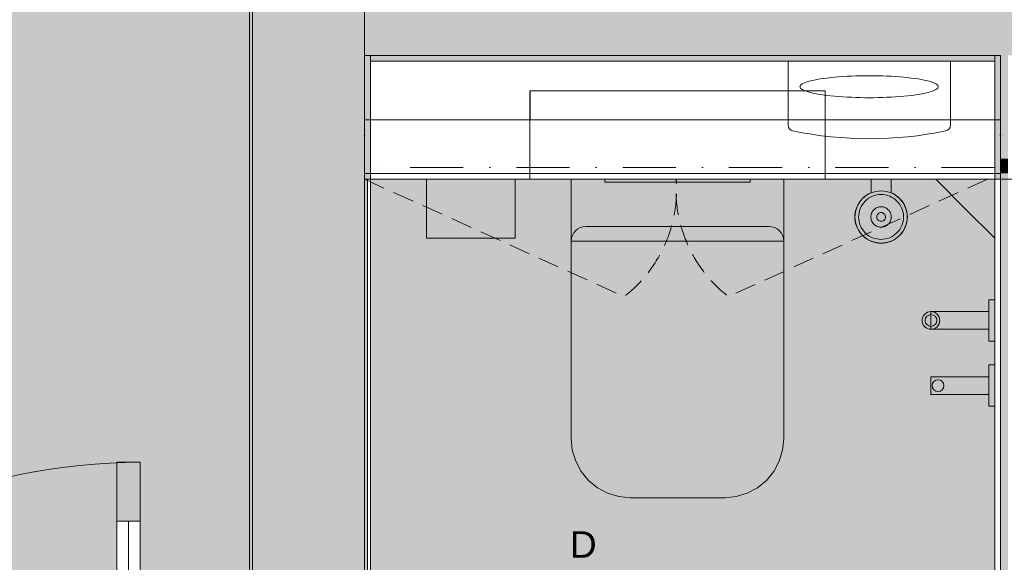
# Model space of a CAD drawing. Header units: millimetres. Extents: x -30 to 102382, y -31808 to 51594.
# Tile 152 of 172: x 76946 to 78614, y 31330 to 32250. Entities that reach past the tile are written whole.
import ezdxf

# ---------------------------------------------------------------- set-up
doc = ezdxf.new("R2010")
doc.units = ezdxf.units.MM
doc.header["$MEASUREMENT"] = 0
for name, pattern in [('Avanemissuund', [54, 36, -18]), ('Dashed', [127, 63.5, -63.5]), ('Ripplae kontuur', [180, 90, -45, 0, -45]), ('tl_xref_DASH_2.5-1.25', [3750, 2500, -1250]), ('Wipeout_Contour', [1000, 0, -1000])]:
    doc.linetypes.add(name, pattern=pattern)
for name, color, linetype in [('05 Sisesein proj.AR', 7, 'Continuous'), ('06 Põrand proj.AR', 7, 'Continuous'), ('40 SAN SA lõiked ja vaated', 7, 'Continuous'), ('43 Sanitaartehnika.SA', 7, 'Continuous'), ('43 Sanitaartehnika_ aksessuaarid.SA', 7, 'Continuous'), ('43 Sanitaartehnika_ peeglid.SA', 7, 'Continuous'), ('44 Sisustus_ aksessuaarid.SA', 7, 'Continuous'), ('44 Sisustus_ erimööbel karkass.SA', 7, 'Continuous'), ('47 Siseviimistlus_ põrand.SA', 7, 'Continuous'), ('47 Siseviimistlus_ sein.SA', 7, 'Continuous'), ('65 SA-VK põrandatrapid.SA', 7, 'Continuous')]:
    doc.layers.add(name, color=color, linetype=linetype)
doc.styles.add('GENERATED_STYLE_3', font='arial.ttf')

# ---------------------------------------------------------------- blocks, each defined once
blk = doc.blocks.new('Bideedušš[580]_2', base_point=(78474.5, 31775.5))
at = {"layer": '43 Sanitaartehnika.SA', "color": 7, "linetype": 'Continuous', "lineweight": 20}
for p, q in [((78587.5, 31775), (78587.5, 31775.5)), ((78587.5, 31775.5), (78597.5, 31775.5)), ((78587.5, 31773.4), (78587.5, 31775)), ((78587.5, 31770.9), (78587.5, 31773.4)), ((78587.5, 31767.4), (78587.5, 31770.9)), ((78587.5, 31763), (78587.5, 31767.4)), ((78587.5, 31758), (78587.5, 31763)), ((78597.5, 31775), (78597.5, 31775.5)), ((78597.5, 31773.4), (78597.5, 31775)), ((78597.5, 31770.9), (78597.5, 31773.4)), ((78597.5, 31767.4), (78597.5, 31770.9)), ((78597.5, 31763), (78597.5, 31767.4)), ((78597.5, 31758), (78597.5, 31763)), ((78489.5, 31755.5), (78489.5, 31755.3)), ((78489.5, 31755.5), (78587.5, 31755.5)), ((78489.5, 31755.3), (78489.5, 31754.6)), ((78489.5, 31754.6), (78489.5, 31753.5)), ((78489.5, 31753.5), (78489.5, 31752)), ((78489.5, 31752), (78489.5, 31750.2)), ((78489.5, 31750.2), (78489.5, 31748)), ((78489.5, 31748), (78489.5, 31745.7)), ((78489.5, 31745.7), (78489.5, 31743.2)), ((78587.5, 31752.5), (78587.5, 31758)), ((78587.5, 31755.5), (78587.5, 31755.3)), ((78587.5, 31755.3), (78587.5, 31754.6)), ((78587.5, 31754.6), (78587.5, 31753.5)), ((78587.5, 31753.5), (78587.5, 31752)), ((78587.5, 31746.6), (78587.5, 31752.5)), ((78587.5, 31752), (78587.5, 31750.2)), ((78587.5, 31750.2), (78587.5, 31748)), ((78587.5, 31748), (78587.5, 31745.7)), ((78587.5, 31740.5), (78587.5, 31746.6)), ((78587.5, 31745.7), (78587.5, 31743.2)), ((78597.5, 31752.5), (78597.5, 31758)), ((78597.5, 31746.6), (78597.5, 31752.5)), ((78597.5, 31740.5), (78597.5, 31746.6)), ((78489.5, 31743.2), (78489.5, 31740.5)), ((78489.5, 31740.5), (78489.5, 31737.9)), ((78489.5, 31737.9), (78489.5, 31735.4)), ((78489.5, 31735.4), (78489.5, 31733)), ((78489.5, 31733), (78489.5, 31730.9)), ((78489.5, 31730.9), (78489.5, 31729.1)), ((78489.5, 31729.1), (78489.5, 31727.6)), ((78489.5, 31727.6), (78489.5, 31726.5)), ((78587.5, 31743.2), (78587.5, 31740.5)), ((78587.5, 31734.5), (78587.5, 31740.5)), ((78587.5, 31740.5), (78587.5, 31737.9)), ((78587.5, 31737.9), (78587.5, 31735.4)), ((78587.5, 31735.4), (78587.5, 31733)), ((78587.5, 31728.6), (78587.5, 31734.5)), ((78587.5, 31733), (78587.5, 31730.9)), ((78587.5, 31730.9), (78587.5, 31729.1)), ((78587.5, 31729.1), (78587.5, 31727.6)), ((78587.5, 31723), (78587.5, 31728.6)), ((78587.5, 31727.6), (78587.5, 31726.5)), ((78597.5, 31734.5), (78597.5, 31740.5)), ((78597.5, 31728.6), (78597.5, 31734.5)), ((78597.5, 31723), (78597.5, 31728.6)), ((78489.5, 31726.5), (78489.5, 31725.8)), ((78489.5, 31725.8), (78489.5, 31725.5)), ((78489.5, 31725.5), (78587.5, 31725.5)), ((78587.5, 31726.5), (78587.5, 31725.8)), ((78587.5, 31725.8), (78587.5, 31725.5)), ((78587.5, 31718), (78587.5, 31723)), ((78587.5, 31713.7), (78587.5, 31718)), ((78587.5, 31710.2), (78587.5, 31713.7)), ((78597.5, 31718), (78597.5, 31723)), ((78597.5, 31713.7), (78597.5, 31718)), ((78597.5, 31710.2), (78597.5, 31713.7)), ((78587.5, 31707.7), (78587.5, 31710.2)), ((78587.5, 31706.1), (78587.5, 31707.7)), ((78587.5, 31705.5), (78587.5, 31706.1)), ((78587.5, 31705.5), (78597.5, 31705.5)), ((78597.5, 31707.7), (78597.5, 31710.2)), ((78597.5, 31706.1), (78597.5, 31707.7)), ((78597.5, 31705.5), (78597.5, 31706.1)), ((78587.5, 31664.5), (78587.5, 31665)), ((78587.5, 31665), (78597.5, 31665)), ((78587.5, 31662.9), (78587.5, 31664.5)), ((78587.5, 31660.4), (78587.5, 31662.9)), ((78597.5, 31664.5), (78597.5, 31665)), ((78597.5, 31662.9), (78597.5, 31664.5)), ((78597.5, 31660.4), (78597.5, 31662.9)), ((78489.5, 31644.8), (78489.5, 31645)), ((78489.5, 31645), (78587.5, 31645)), ((78489.5, 31644.1), (78489.5, 31644.8)), ((78489.5, 31643), (78489.5, 31644.1)), ((78587.5, 31656.9), (78587.5, 31660.4)), ((78587.5, 31652.5), (78587.5, 31656.9)), ((78587.5, 31647.5), (78587.5, 31652.5)), ((78587.5, 31642), (78587.5, 31647.5)), ((78587.5, 31644.8), (78587.5, 31645)), ((78587.5, 31644.1), (78587.5, 31644.8)), ((78587.5, 31643), (78587.5, 31644.1)), ((78597.5, 31656.9), (78597.5, 31660.4)), ((78597.5, 31652.5), (78597.5, 31656.9)), ((78597.5, 31647.5), (78597.5, 31652.5)), ((78597.5, 31642), (78597.5, 31647.5)), ((78489.5, 31641.5), (78489.5, 31643)), ((78489.5, 31639.7), (78489.5, 31641.5)), ((78489.5, 31637.5), (78489.5, 31639.7)), ((78489.5, 31635.2), (78489.5, 31637.5)), ((78489.5, 31632.6), (78489.5, 31635.2)), ((78489.5, 31630), (78489.5, 31632.6)), ((78489.5, 31627.4), (78489.5, 31630)), ((78489.5, 31624.9), (78489.5, 31627.4)), ((78587.5, 31641.5), (78587.5, 31643)), ((78587.5, 31636.1), (78587.5, 31642)), ((78587.5, 31639.7), (78587.5, 31641.5)), ((78587.5, 31637.5), (78587.5, 31639.7)), ((78587.5, 31635.2), (78587.5, 31637.5)), ((78587.5, 31630), (78587.5, 31636.1)), ((78587.5, 31632.6), (78587.5, 31635.2)), ((78587.5, 31630), (78587.5, 31632.6)), ((78587.5, 31624), (78587.5, 31630)), ((78587.5, 31627.4), (78587.5, 31630)), ((78587.5, 31624.9), (78587.5, 31627.4)), ((78597.5, 31636.1), (78597.5, 31642)), ((78597.5, 31630), (78597.5, 31636.1)), ((78597.5, 31624), (78597.5, 31630)), ((78489.5, 31622.5), (78489.5, 31624.9)), ((78489.5, 31620.4), (78489.5, 31622.5)), ((78489.5, 31618.6), (78489.5, 31620.4)), ((78489.5, 31617.1), (78489.5, 31618.6)), ((78489.5, 31615.9), (78489.5, 31617.1)), ((78489.5, 31615.3), (78489.5, 31615.9)), ((78489.5, 31615), (78489.5, 31615.3)), ((78489.5, 31615), (78587.5, 31615)), ((78587.5, 31622.5), (78587.5, 31624.9)), ((78587.5, 31618.1), (78587.5, 31624)), ((78587.5, 31620.4), (78587.5, 31622.5)), ((78587.5, 31618.6), (78587.5, 31620.4)), ((78587.5, 31617.1), (78587.5, 31618.6)), ((78587.5, 31612.5), (78587.5, 31618.1)), ((78587.5, 31615.9), (78587.5, 31617.1)), ((78587.5, 31615.3), (78587.5, 31615.9)), ((78587.5, 31615), (78587.5, 31615.3)), ((78587.5, 31607.5), (78587.5, 31612.5)), ((78597.5, 31618.1), (78597.5, 31624)), ((78597.5, 31612.5), (78597.5, 31618.1)), ((78597.5, 31607.5), (78597.5, 31612.5)), ((78587.5, 31603.2), (78587.5, 31607.5)), ((78587.5, 31599.7), (78587.5, 31603.2)), ((78587.5, 31597.2), (78587.5, 31599.7)), ((78587.5, 31595.6), (78587.5, 31597.2)), ((78587.5, 31595), (78587.5, 31595.6)), ((78587.5, 31595), (78597.5, 31595)), ((78597.5, 31603.2), (78597.5, 31607.5)), ((78597.5, 31599.7), (78597.5, 31603.2)), ((78597.5, 31597.2), (78597.5, 31599.7)), ((78597.5, 31595.6), (78597.5, 31597.2)), ((78597.5, 31595), (78597.5, 31595.6))]:
    blk.add_line(p, q, dxfattribs=at)
at = {"layer": '43 Sanitaartehnika.SA', "color": 7, "linetype": 'Continuous', "lineweight": 20, "flags": 128}
for points in [[(78504.5, 31740.5, -1), (78474.5, 31740.5, -1)], [(78504.5, 31740.5, -1), (78474.5, 31740.5, -1)], [(78499.5, 31740.5, -1), (78479.5, 31740.5, -1)], [(78499.5, 31740.5, -1), (78479.5, 31740.5, -1)], [(78511.5, 31630, -1), (78491.5, 31630, -1)], [(78511.5, 31630, -1), (78491.5, 31630, -1)]]:
    blk.add_lwpolyline(points, format="xyb", close=True, dxfattribs=at)
blk = doc.blocks.new('Sanitary_Accessories_HEWI_Toilet-brush-unit[581]_2', base_point=(78405, 31925.8))
at = {"layer": '44 Sisustus_ aksessuaarid.SA', "color": 7, "linetype": 'Continuous', "lineweight": 20, "flags": 128}
for points in [[(78422, 31957), (78425.4, 31955.5), (78429.3, 31953.2), (78433, 31950.5), (78436.4, 31947.4), (78439.5, 31944), (78442.2, 31940.3), (78444.5, 31936.4), (78446.3, 31932.3), (78447.7, 31928.2), (78448.7, 31924.1), (78449.3, 31920), (78449.5, 31916), (78449.3, 31912), (78448.7, 31907.9), (78447.7, 31903.7), (78446.3, 31899.6), (78444.5, 31895.6), (78442.2, 31891.7), (78439.5, 31888), (78436.4, 31884.5), (78433, 31881.5), (78429.3, 31878.8), (78425.4, 31876.5), (78421.4, 31874.6), (78417.2, 31873.2), (78413.1, 31872.3), (78409, 31871.7), (78405, 31871.5), (78401, 31871.7), (78396.9, 31872.3), (78392.8, 31873.2), (78388.6, 31874.6), (78384.6, 31876.5), (78380.7, 31878.8), (78377, 31881.5), (78373.6, 31884.5), (78370.5, 31888), (78367.8, 31891.7), (78365.5, 31895.6), (78363.7, 31899.6), (78362.3, 31903.7), (78361.3, 31907.9), (78360.7, 31912), (78360.6, 31916), (78360.7, 31920), (78361.3, 31924.1), (78362.3, 31928.2), (78363.7, 31932.3), (78365.5, 31936.4), (78367.8, 31940.3), (78370.5, 31944), (78373.6, 31947.4), (78377, 31950.5), (78380.7, 31953.2), (78384.6, 31955.5), (78388, 31957), (78388, 31972.4), (78388, 31980), (78388.3, 31980), (78388.8, 31980), (78389.5, 31980), (78390, 31980), (78390.2, 31980), (78390.9, 31980), (78391.9, 31980), (78393, 31980), (78394.9, 31980), (78415.1, 31980), (78417, 31980), (78418.1, 31980), (78419.1, 31980), (78419.8, 31980), (78420, 31980), (78420.5, 31980), (78421.2, 31980), (78421.7, 31980), (78422, 31980), (78422, 31972.4), (78422, 31964.7)], [(78406.6, 31933.2), (78406.7, 31933.2), (78408.1, 31933), (78408.4, 31932.9), (78409.8, 31932.6), (78410, 31932.5), (78411.4, 31932.1), (78411.6, 31932), (78412.9, 31931.3), (78413.2, 31931.2), (78414.5, 31930.5), (78414.6, 31930.4), (78415.9, 31929.4), (78416, 31929.4), (78417.2, 31928.2), (78418.4, 31927), (78418.4, 31926.9), (78419.4, 31925.6), (78419.5, 31925.4), (78420.3, 31924.1), (78420.4, 31923.9), (78421, 31922.6), (78421.1, 31922.3), (78421.6, 31921), (78421.6, 31920.7), (78422, 31919.4), (78422, 31919.1), (78422.2, 31917.7), (78422.2, 31917.5), (78422.3, 31916), (78422.2, 31914.4), (78422.2, 31914.3), (78422, 31912.8), (78422, 31912.6), (78421.6, 31911.2), (78421.6, 31911), (78421.1, 31909.6), (78421, 31909.4), (78420.4, 31908), (78420.3, 31907.8), (78419.5, 31906.5), (78419.4, 31906.4), (78418.4, 31905.1), (78418.4, 31905), (78417.2, 31903.7), (78416, 31902.6), (78415.9, 31902.5), (78414.6, 31901.6), (78414.5, 31901.5), (78413.2, 31900.7), (78412.9, 31900.6), (78411.6, 31900), (78411.4, 31899.9), (78410, 31899.4), (78409.8, 31899.3), (78408.4, 31899), (78408.1, 31899), (78406.7, 31898.8), (78406.6, 31898.7), (78405, 31898.7), (78403.4, 31898.7), (78403.3, 31898.8), (78401.9, 31899), (78401.6, 31899), (78400.2, 31899.3), (78400, 31899.4), (78398.6, 31899.9), (78398.4, 31900), (78397.1, 31900.6), (78396.8, 31900.7), (78395.5, 31901.5), (78395.4, 31901.6), (78394.1, 31902.5), (78394, 31902.6), (78392.8, 31903.7), (78391.6, 31905), (78391.6, 31905.1), (78390.6, 31906.4), (78390.5, 31906.5), (78389.7, 31907.8), (78389.6, 31908), (78389, 31909.4), (78388.9, 31909.6), (78388.4, 31911), (78388.4, 31911.2), (78388, 31912.6), (78388, 31912.8), (78387.8, 31914.3), (78387.8, 31914.4), (78387.7, 31916), (78387.8, 31917.5), (78387.8, 31917.7), (78388, 31919.1), (78388, 31919.4), (78388.4, 31920.7), (78388.4, 31921), (78388.9, 31922.3), (78389, 31922.6), (78389.6, 31923.9), (78389.7, 31924.1), (78390.5, 31925.4), (78390.6, 31925.6), (78391.6, 31926.9), (78391.6, 31927), (78392.8, 31928.2), (78394, 31929.4), (78394.1, 31929.4), (78395.4, 31930.4), (78395.5, 31930.5), (78396.8, 31931.2), (78397.1, 31931.3), (78398.4, 31932), (78398.6, 31932.1), (78400, 31932.5), (78400.2, 31932.6), (78401.6, 31932.9), (78401.9, 31933), (78403.3, 31933.2), (78403.4, 31933.2), (78405, 31933.3)], [(78403.7, 31923.4), (78406.6, 31923.3), (78409.3, 31922.1), (78411.3, 31920), (78412.4, 31917.3), (78412.3, 31914.4), (78411.1, 31911.7), (78409, 31909.7), (78406.3, 31908.6), (78403.4, 31908.7), (78400.7, 31909.8), (78398.7, 31911.9), (78397.6, 31914.7), (78397.7, 31917.6), (78398.9, 31920.3), (78401, 31922.3)]]:
    blk.add_lwpolyline(points, close=True, dxfattribs=at)
for points in [[(78360.7, 31915.9, -0.414214), (78405, 31960.2, -0.414214), (78449.2, 31915.9, -0.414214), (78405, 31871.7, -0.414214)], [(78405, 31877.9, 0.198884), (78431.9, 31889.1, 0.198941), (78443.1, 31916, 0.198941), (78431.9, 31942.9, 0.198884), (78405, 31954, 0.198884), (78378.1, 31942.9, 0.198941), (78366.9, 31916), (78366.9, 31915.9, 0.198711), (78378.1, 31889, 0.198655)]]:
    blk.add_lwpolyline(points, format="xyb", close=True, dxfattribs=at)
blk = doc.blocks.new('Mirror 26[584]_2', base_point=(78597.5, 31979.9))
at = {"layer": '43 Sanitaartehnika_ peeglid.SA', "color": 7, "linetype": 'Continuous', "lineweight": 20}
for p, q in [((78597.5, 31979.9), (78597.5, 30509.9)), ((78607.5, 31979.9), (78597.5, 31979.9)), ((78607.5, 30509.9), (78607.5, 31979.9)), ((78597.5, 30509.9), (78607.5, 30509.9))]:
    blk.add_line(p, q, dxfattribs=at)
at = {"layer": '43 Sanitaartehnika_ peeglid.SA', "color": 7, "linetype": 'Continuous', "lineweight": 20, "flags": 128}
blk.add_lwpolyline([(78597.5, 31979.9), (78597.5, 30509.9), (78607.5, 30509.9), (78607.5, 31979.9)], close=True, dxfattribs=at)
blk = doc.blocks.new('Mirror 26[586]_2', base_point=(78597.5, 31979.9))
at = {"layer": '43 Sanitaartehnika_ peeglid.SA', "color": 7, "linetype": 'Continuous', "lineweight": 20}
for p, q in [((78597.5, 31979.9), (78597.5, 30509.9)), ((78762.5, 31979.9), (78597.5, 31979.9)), ((78762.5, 30509.9), (78762.5, 31979.9)), ((78597.5, 30509.9), (78762.5, 30509.9))]:
    blk.add_line(p, q, dxfattribs=at)
at = {"layer": '43 Sanitaartehnika_ peeglid.SA', "color": 7, "linetype": 'Continuous', "lineweight": 20, "flags": 128}
blk.add_lwpolyline([(78597.5, 31979.9), (78597.5, 30509.9), (78762.5, 30509.9), (78762.5, 31979.9)], close=True, dxfattribs=at)
blk = doc.blocks.new('Double Door 26_5')
at = {"layer": '05 Sisesein proj.AR', "color": 7, "linetype": 'Continuous', "lineweight": 13}
for p, q in [((670, 1000), (710, 1000)), ((-670, 420), (-710, 420)), ((-710, 0), (-750, 0)), ((-750, 0), (-750, -240)), ((-750, -240), (-750, 0)), ((-750, -240), (-750, 0)), ((-710, -240), (-710, 0)), ((-710, 0), (-670, 0)), ((710, 0), (670, 0)), ((750, 0), (710, 0)), ((710, 0), (710, -240)), ((750, -240), (750, 0)), ((750, -240), (750, 0)), ((750, -240), (750, 0)), ((-750, -240), (-710, -240)), ((710, -240), (750, -240))]:
    blk.add_line(p, q, dxfattribs=at)
for centre, radius, start, end in [((710, 0), 1000, 90, 180), ((-710, 0), 420, 0, 90)]:
    blk.add_arc(centre, radius, start, end, dxfattribs=at)
at = {"color": 254, "linetype": 'Wipeout_Contour', "lineweight": 0, "ltscale": 3694.240183}
blk.add_wipeout([(710, 900), (690, 900), (690, 100), (710, 100)], dxfattribs=at).dxf.layer = '05 Sisesein proj.AR'
at = {"color": 254, "linetype": 'Wipeout_Contour', "lineweight": 0, "ltscale": 2953.677448}
blk.add_wipeout([(-710, 320), (-710, 100), (-690, 100), (-690, 320)], dxfattribs=at).dxf.layer = '05 Sisesein proj.AR'
at = {"layer": '05 Sisesein proj.AR', "color": 7, "linetype": 'Continuous', "lineweight": 13}
for p, q in [((710, 1000), (710, 900)), ((-710, 420), (-710, 320)), ((-710, 100), (-710, 0)), ((710, 100), (710, 0))]:
    blk.add_line(p, q, dxfattribs=at)
at = {"layer": '05 Sisesein proj.AR', "color": 7, "linetype": 'Continuous', "lineweight": 13, "flags": 128}
for points in [[(710, 900), (710, 100), (690, 100), (690, 900)], [(-710, 320), (-710, 100), (-690, 100), (-690, 320)]]:
    blk.add_lwpolyline(points, close=True, dxfattribs=at)
at = {"color": 254, "linetype": 'Wipeout_Contour', "lineweight": 0, "ltscale": 3630.308583}
blk.add_wipeout([(690, 900), (670, 900), (670, 100), (690, 100)], dxfattribs=at).dxf.layer = '05 Sisesein proj.AR'
at = {"color": 254, "linetype": 'Wipeout_Contour', "lineweight": 0, "ltscale": 2877.810467}
blk.add_wipeout([(-690, 320), (-690, 100), (-670, 100), (-670, 320)], dxfattribs=at).dxf.layer = '05 Sisesein proj.AR'
at = {"layer": '05 Sisesein proj.AR', "color": 7, "linetype": 'Continuous', "lineweight": 13}
for p, q in [((670, 900), (670, 1000)), ((710, 900), (670, 900)), ((690, 900), (690, 100)), ((-670, 320), (-670, 420)), ((-710, 320), (-670, 320)), ((-690, 320), (-690, 100)), ((-670, 100), (-710, 100)), ((-670, 0), (-670, 100)), ((670, 0), (670, 100)), ((670, 100), (710, 100))]:
    blk.add_line(p, q, dxfattribs=at)
at = {"layer": '05 Sisesein proj.AR', "color": 7, "linetype": 'Continuous', "lineweight": 13, "flags": 128}
for points in [[(690, 900), (690, 100), (670, 100), (670, 900)], [(-690, 320), (-690, 100), (-670, 100), (-670, 320)]]:
    blk.add_lwpolyline(points, close=True, dxfattribs=at)
blk = doc.blocks.new('WC 26[663]_2', base_point=(78060, 31979.9))
at = {"layer": '43 Sanitaartehnika.SA', "color": 7, "linetype": 'Continuous', "lineweight": 20}
for p, q in [((77810, 32129.9), (78310, 32129.9)), ((77810, 31979.9), (77810, 32129.9)), ((78310, 31979.9), (78310, 32129.9)), ((77810, 31979.9), (78310, 31979.9)), ((78060, 31899.9), (77905, 31899.9)), ((78215, 31899.9), (78060, 31899.9)), ((77880, 31874.9), (78240, 31874.9))]:
    blk.add_line(p, q, dxfattribs=at)
at = {"layer": '43 Sanitaartehnika.SA', "color": 7, "linetype": 'Continuous', "lineweight": 20, "flags": 128}
for points in [[(78140, 31439.9), (78159.5, 31441.9), (78178.3, 31447.6), (78195.6, 31456.8), (78210.7, 31469.2), (78223.1, 31484.4), (78232.4, 31501.7), (78238.1, 31520.4), (78240, 31539.9), (78240, 31979.9), (77880, 31979.9), (77880, 31539.9), (77881.9, 31520.4), (77887.6, 31501.7), (77896.9, 31484.4), (77909.3, 31469.2), (77924.4, 31456.8), (77941.7, 31447.6), (77960.5, 31441.9), (77980, 31439.9)], [(78183, 31979.9), (77937, 31979.9), (77937, 31974.9), (78183, 31974.9)]]:
    blk.add_lwpolyline(points, close=True, dxfattribs=at)
at = {"layer": '43 Sanitaartehnika.SA', "color": 7, "linetype": 'Continuous', "lineweight": 20}
for centre, start, end in [((77905, 31874.9), 90, 180), ((78215, 31874.9), 360, 90)]:
    blk.add_arc(centre, 25, start, end, dxfattribs=at)
blk = doc.blocks.new('Stainless steel paper towel C_Z folds dispenser DT0106x')
at = {"layer": '43 Sanitaartehnika_ aksessuaarid.SA', "color": 8, "linetype": 'Continuous', "lineweight": 13}
blk.add_line((116.9, -43.1), (116.9, -43.1), dxfattribs=at)
at = {"layer": '43 Sanitaartehnika_ aksessuaarid.SA', "color": 8, "linetype": 'Continuous', "lineweight": 13, "flags": 128}
blk.add_lwpolyline([(-137.5, 0), (137.5, 0), (137.5, -108.2, -0.354813), (129.6, -117.9, -0.103858), (-129.6, -117.9, -0.354813), (-137.5, -108.2)], format="xyb", close=True, dxfattribs=at)
at = {"layer": '43 Sanitaartehnika_ aksessuaarid.SA', "color": 8, "linetype": 'Continuous', "lineweight": 13}
for start_param, end_param in [(6.280936, 9.424778), (3.141593, 6.285435)]:
    blk.add_ellipse((-0.3, -43.1), major_axis=(117.2, 0), ratio=0.15873, start_param=start_param, end_param=end_param, dxfattribs=at)
blk.add_point((-117.5, -43.1), dxfattribs=at)

msp = doc.modelspace()

# ---------------------------------------------------------------- hatches: boundary and pattern name
at = {"layer": '05 Sisesein proj.AR', "linetype": 'Continuous', "lineweight": 13}
msp.add_hatch(color=252, dxfattribs=at).paths.add_polyline_path([(77530, 32189.9), (79830, 32189.9), (79830, 32379.9), (77530, 32379.9)])
at = {"layer": '43 Sanitaartehnika_ aksessuaarid.SA', "linetype": 'Continuous', "lineweight": 13}
msp.add_hatch(color=253, dxfattribs=at).paths.add_polyline_path([(77785, 31979.9), (77710, 31979.9), (77635, 31979.9), (77635, 31879.9), (77785, 31879.9)])
at = {"layer": '44 Sisustus_ erimööbel karkass.SA', "linetype": 'Continuous', "lineweight": 13}
msp.add_hatch(color=252, dxfattribs=at).paths.add_polyline_path([(78607.5, 32189.9), (77530, 32189.9), (77540, 32179.9), (78597.5, 32179.9)])
at = {"layer": '47 Siseviimistlus_ põrand.SA', "linetype": 'Continuous', "lineweight": 0}
for points in [[(77340, 36770), (74740, 36770), (74740, 30500), (77340, 30500)], [(78607.5, 30500), (78607.5, 31990), (77530, 31990), (77530, 30500)]]:
    msp.add_hatch(color=27, dxfattribs=at).paths.add_polyline_path(points)
at = {"layer": '47 Siseviimistlus_ sein.SA', "linetype": 'Continuous', "lineweight": 13}
msp.add_hatch(color=252, dxfattribs=at).paths.add_polyline_path([(77335, 30505), (77340, 30505), (77340, 34609.9), (77335, 34609.9)])

# ---------------------------------------------------------------- linework, layer by layer
at = {"layer": '05 Sisesein proj.AR', "color": 7, "linetype": 'Continuous', "lineweight": 20, "flags": 128}
for points in [[(77340, 34609.9), (77340, 30500)], [(77530, 32189.9), (78607.5, 32189.9)]]:
    msp.add_lwpolyline(points, dxfattribs=at)
msp.add_lwpolyline([(77530, 32190), (77530, 31990), (78607.5, 31990), (78607.5, 32190)], close=True, dxfattribs=at)
at = {"layer": '06 Põrand proj.AR', "color": 7, "linetype": 'Continuous', "lineweight": 20, "flags": 128}
for points in [[(77530, 30500), (79830, 30500), (79830, 33469.9), (82300, 33469.9), (82300, 37970), (77530, 37970)], [(74740, 30500), (77340, 30500), (77340, 36770), (74740, 36770)]]:
    msp.add_lwpolyline(points, close=True, dxfattribs=at)
at = {"layer": '43 Sanitaartehnika.SA', "color": 7, "linetype": 'Continuous', "lineweight": 20, "flags": 128}
msp.add_lwpolyline([(78310, 32034.9), (78310, 32129.9), (77810.6, 32129.9), (77810.6, 32034.9)], close=True, dxfattribs=at)
at = {"layer": '43 Sanitaartehnika_ aksessuaarid.SA', "color": 8, "linetype": 'Continuous', "lineweight": 13, "flags": 128}
msp.add_lwpolyline([(77785, 31979.9), (77710, 31979.9), (77635, 31979.9), (77635, 31879.9), (77785, 31879.9)], close=True, dxfattribs=at)
at = {"layer": '44 Sisustus_ erimööbel karkass.SA', "color": 7, "linetype": 'Ripplae kontuur', "lineweight": 20}
for p, q in [((78607.5, 32189.9), (77530, 32189.9)), ((78607.5, 32189.9), (77530, 32189.9)), ((78597.5, 32189.9), (77540, 32189.9)), ((77540, 32189.9), (77540, 32179.9)), ((78607.5, 32189.9), (77540, 32189.9)), ((77540, 32189.9), (77540, 32179.9)), ((78597.5, 32189.9), (78597.5, 32179.9))]:
    msp.add_line(p, q, dxfattribs=at)
at = {"layer": '44 Sisustus_ erimööbel karkass.SA', "color": 7, "linetype": 'Continuous', "lineweight": 20}
for p, q in [((78607.5, 32189.9), (77530, 32189.9)), ((78607.5, 32189.9), (77530, 32189.9)), ((78607.5, 32189.9), (77530, 32189.9)), ((78597.5, 32179.9), (77540, 32179.9)), ((78597.5, 32179.9), (77540, 32179.9))]:
    msp.add_line(p, q, dxfattribs=at)
at = {"layer": '47 Siseviimistlus_ põrand.SA', "color": 253, "linetype": 'tl_xref_DASH_2.5-1.25', "lineweight": 13, "flags": 128}
for points in [[(77340, 36770), (74740, 36770), (74740, 30500), (77340, 30500)], [(78607.5, 30500), (78607.5, 31990), (77530, 31990), (77530, 30500)]]:
    msp.add_lwpolyline(points, close=True, dxfattribs=at)
at = {"layer": '47 Siseviimistlus_ sein.SA', "color": 7, "linetype": 'Continuous', "lineweight": 20, "flags": 128}
for points in [[(77335, 34609.9), (77335, 30505)], [(77340, 30505), (77340, 34609.9)]]:
    msp.add_lwpolyline(points, dxfattribs=at)

# ---------------------------------------------------------------- texts
at = {"layer": '40 SAN SA lõiked ja vaated', "color": 7, "lineweight": 13, "insert": (77923.2, 31338.2), "char_height": 45, "attachment_point": 9, "style": 'GENERATED_STYLE_3'}
msp.add_mtext('{\\A1;\\fArial|b0|i0|c0|p0;D}', dxfattribs=at)

# ---------------------------------------------------------------- next in the draw order: block references
at = {"layer": '05 Sisesein proj.AR', "color": 7, "linetype": 'Continuous', "lineweight": 13, "zscale": 1000}
msp.add_blockref('Double Door 26_5', (76440, 30500), dxfattribs=at)

# ---------------------------------------------------------------- next in the draw order: wipeouts: each hides what was drawn before it
at = {"color": 254, "linetype": 'Wipeout_Contour', "lineweight": 0, "ltscale": 251613.325697}
msp.add_wipeout([(77540, 31979.9), (77530, 31989.9), (77530, 31979.9)], dxfattribs=at).dxf.layer = '47 Siseviimistlus_ sein.SA'
at = {"color": 254, "linetype": 'Wipeout_Contour', "lineweight": 0, "ltscale": 254585.098294}
msp.add_wipeout([(78597.5, 31979.9), (78607.5, 31979.9), (78607.5, 31989.9)], dxfattribs=at).dxf.layer = '47 Siseviimistlus_ sein.SA'

# ---------------------------------------------------------------- next in the draw order: wipeouts: each hides what was drawn before it
at = {"color": 254, "linetype": 'Wipeout_Contour', "lineweight": 0, "ltscale": 254580.908052}
msp.add_wipeout([(78597.5, 31979.9), (78607.5, 31989.9), (78597.5, 31989.9)], dxfattribs=at).dxf.layer = '47 Siseviimistlus_ sein.SA'

# ---------------------------------------------------------------- next in the draw order: linework, layer by layer
at = {"layer": '47 Siseviimistlus_ sein.SA', "color": 7, "linetype": 'Continuous', "lineweight": 20, "flags": 128}
msp.add_lwpolyline([(78607.5, 31989.9), (78607.5, 31979.9)], dxfattribs=at)

# ---------------------------------------------------------------- next in the draw order: wipeouts: each hides what was drawn before it
at = {"color": 254, "linetype": 'Wipeout_Contour', "lineweight": 0, "ltscale": 337468.368275}
msp.add_wipeout([(77540, 31979.9), (78597.5, 31979.9), (78597.5, 31989.9), (77540, 31989.9)], dxfattribs=at).dxf.layer = '47 Siseviimistlus_ sein.SA'

# ---------------------------------------------------------------- next in the draw order: linework, layer by layer
at = {"layer": '43 Sanitaartehnika_ aksessuaarid.SA', "color": 252, "linetype": 'Avanemissuund', "lineweight": 13, "flags": 128}
msp.add_lwpolyline([(78585, 31979.9), (78146.2, 31780.9, -0.249868), (78058, 31979.9)], format="xyb", dxfattribs=at)

# ---------------------------------------------------------------- next in the draw order: block references
at = {"layer": '44 Sisustus_ aksessuaarid.SA', "color": 7, "linetype": 'Continuous', "lineweight": 20}
msp.add_blockref('Sanitary_Accessories_HEWI_Toilet-brush-unit[581]_2', (78405, 31925.8), dxfattribs=at)

# ---------------------------------------------------------------- next in the draw order: wipeouts: each hides what was drawn before it
at = {"color": 254, "linetype": 'Wipeout_Contour', "lineweight": 0, "ltscale": 251625.840415}
msp.add_wipeout([(77540, 31989.9), (77530, 31989.9), (77540, 31979.9)], dxfattribs=at).dxf.layer = '47 Siseviimistlus_ sein.SA'

# ---------------------------------------------------------------- next in the draw order: linework, layer by layer
at = {"layer": '47 Siseviimistlus_ sein.SA', "color": 7, "linetype": 'Continuous', "lineweight": 20, "flags": 128}
for points in [[(77530, 31989.9), (77530, 31979.9)], [(78607.5, 31989.9), (77530, 31989.9)], [(77540, 31979.9), (78597.5, 31979.9)]]:
    msp.add_lwpolyline(points, dxfattribs=at)

# ---------------------------------------------------------------- next in the draw order: wipeouts: each hides what was drawn before it
at = {"color": 254, "linetype": 'Wipeout_Contour', "lineweight": 0, "ltscale": 337485.468158}
msp.add_wipeout([(78607.5, 32002.4), (77530, 32002.4), (77530, 31989.9), (78607.5, 31989.9)], dxfattribs=at).dxf.layer = '05 Sisesein proj.AR'
at = {"color": 254, "linetype": 'Wipeout_Contour', "lineweight": 0, "ltscale": 334386.336762}
msp.add_wipeout([(77540, 30510), (77540, 31979.9), (77530, 31979.9), (77530, 30510)], dxfattribs=at).dxf.layer = '47 Siseviimistlus_ sein.SA'
at = {"color": 254, "linetype": 'Wipeout_Contour', "lineweight": 0, "ltscale": 338350.526642}
msp.add_wipeout([(78597.5, 31979.9), (78597.5, 30510), (78607.5, 30510), (78607.5, 31979.9)], dxfattribs=at).dxf.layer = '47 Siseviimistlus_ sein.SA'

# ---------------------------------------------------------------- next in the draw order: hatches: boundary and pattern name
at = {"layer": '05 Sisesein proj.AR', "linetype": 'Continuous', "lineweight": 13}
msp.add_hatch(color=252, dxfattribs=at).paths.add_polyline_path([(78607.5, 31989.9), (78607.5, 30500), (78620, 30500), (78620, 31989.9)])
at = {"layer": '47 Siseviimistlus_ sein.SA', "linetype": 'Continuous', "lineweight": 13}
msp.add_hatch(color=252, dxfattribs=at).paths.add_polyline_path([(77535, 30505), (77535, 31979.9), (77530, 31979.9), (77530, 30505)])

# ---------------------------------------------------------------- next in the draw order: linework, layer by layer
at = {"layer": '05 Sisesein proj.AR', "color": 7, "linetype": 'Continuous', "lineweight": 20, "flags": 128}
for points in [[(77530, 31989.9), (78607.5, 31989.9)], [(78607.5, 31989.9), (78607.5, 30500)]]:
    msp.add_lwpolyline(points, dxfattribs=at)
at = {"layer": '43 Sanitaartehnika_ aksessuaarid.SA', "color": 252, "linetype": 'Avanemissuund', "lineweight": 13, "flags": 128}
msp.add_lwpolyline([(77530, 31979.9), (77969.8, 31780.9, 0.249868), (78058, 31979.9)], format="xyb", dxfattribs=at)
at = {"layer": '44 Sisustus_ erimööbel karkass.SA', "color": 7, "linetype": 'Ripplae kontuur', "lineweight": 20}
for p, q in [((78067, 31979.9), (77530, 31979.9)), ((78607.5, 31979.9), (77530, 31979.9)), ((78607.5, 31979.9), (78069, 31979.9))]:
    msp.add_line(p, q, dxfattribs=at)
at = {"layer": '44 Sisustus_ erimööbel karkass.SA', "color": 7, "linetype": 'Continuous', "lineweight": 20}
for p, q in [((78607.5, 31979.9), (77530, 31979.9)), ((77540, 31979.9), (77530, 31979.9)), ((78607.5, 31979.9), (78597.5, 31979.9))]:
    msp.add_line(p, q, dxfattribs=at)
at = {"layer": '47 Siseviimistlus_ sein.SA', "color": 7, "linetype": 'Continuous', "lineweight": 20, "flags": 128}
for points in [[(77530, 31979.9), (77530, 30510)], [(77530, 31979.9), (77530, 30500)], [(77530, 31979.9), (77535, 31979.9)], [(77535, 30505), (77535, 31979.9)], [(77540, 30510), (77540, 31979.9)], [(78597.5, 31979.9), (78597.5, 30510)], [(78607.5, 30500), (78607.5, 31979.9)]]:
    msp.add_lwpolyline(points, dxfattribs=at)
at = {"layer": '65 SA-VK põrandatrapid.SA', "color": 214, "linetype": 'tl_xref_DASH_2.5-1.25', "lineweight": 13, "flags": 128}
msp.add_lwpolyline([(78547.5, 31929.9), (78597.5, 31879.9), (78597.5, 31979.9), (78497.5, 31979.9)], close=True, dxfattribs=at)

# ---------------------------------------------------------------- next in the draw order: block references
at = {"layer": '43 Sanitaartehnika.SA', "color": 7, "linetype": 'Continuous', "lineweight": 20}
msp.add_blockref('Bideedušš[580]_2', (78474.5, 31775.5), dxfattribs=at)
at = {"layer": '43 Sanitaartehnika_ peeglid.SA', "color": 7, "linetype": 'Continuous', "lineweight": 20}
for name in ['Mirror 26[584]_2', 'Mirror 26[586]_2']:
    msp.add_blockref(name, (78597.5, 31979.9), dxfattribs=at)

# ---------------------------------------------------------------- next in the draw order: wipeouts: each hides what was drawn before it
at = {"color": 254, "linetype": 'Wipeout_Contour', "lineweight": 0, "ltscale": 337504.433512}
msp.add_wipeout([(78607.5, 32014.9), (77530, 32014.9), (77530, 32002.4), (78607.5, 32002.4)], dxfattribs=at).dxf.layer = '05 Sisesein proj.AR'

# ---------------------------------------------------------------- next in the draw order: hatches: boundary and pattern name
at = {"layer": '05 Sisesein proj.AR', "linetype": 'Continuous', "lineweight": 13}
msp.add_hatch(color=252, dxfattribs=at).paths.add_polyline_path([(78620, 32002.4), (78607.5, 32002.4), (78607.5, 31989.9), (78620, 31989.9)])

# ---------------------------------------------------------------- next in the draw order: linework, layer by layer
at = {"layer": '05 Sisesein proj.AR', "color": 7, "linetype": 'Continuous', "lineweight": 20}
msp.add_line((78607.5, 32002.4), (78607.5, 31989.9), dxfattribs=at)
msp.add_line((78607.5, 32002.4), (78607.5, 31989.9), dxfattribs=at)
at = {"layer": '05 Sisesein proj.AR', "color": 7, "linetype": 'Continuous', "lineweight": 20, "flags": 128}
msp.add_lwpolyline([(77530, 31989.9), (77530, 32002.4)], dxfattribs=at)
at = {"layer": '44 Sisustus_ erimööbel karkass.SA', "color": 7, "linetype": 'Ripplae kontuur', "lineweight": 20}
for p, q in [((77530, 31999.9), (77530, 31979.9)), ((78597.5, 31999.9), (77530, 31999.9)), ((78597.5, 31999.9), (77540, 31999.9)), ((78597.5, 31999.9), (77540, 31999.9))]:
    msp.add_line(p, q, dxfattribs=at)

# ---------------------------------------------------------------- next in the draw order: wipeouts: each hides what was drawn before it
at = {"color": 254, "linetype": 'Wipeout_Contour', "lineweight": 0, "ltscale": 337564.047008}
msp.add_wipeout([(78607.5, 32080.9), (77530, 32080.9), (77530, 32014.9), (78607.5, 32014.9)], dxfattribs=at).dxf.layer = '05 Sisesein proj.AR'

# ---------------------------------------------------------------- next in the draw order: hatches: boundary and pattern name
at = {"layer": '05 Sisesein proj.AR', "linetype": 'Continuous', "lineweight": 13}
for points in [[(77340, 30500), (77530, 30500), (77530, 34609.9), (77340, 34609.9)], [(78607.5, 32189.9), (78607.5, 32080.9), (78620, 32080.9), (78620, 32189.9)], [(78620, 32080.9), (78607.5, 32080.9), (78607.5, 32014.9), (78620, 32014.9)], [(78620, 32014.9), (78607.5, 32014.9), (78607.5, 32002.4), (78620, 32002.4)]]:
    msp.add_hatch(color=252, dxfattribs=at).paths.add_polyline_path(points)
at = {"layer": '44 Sisustus_ erimööbel karkass.SA', "linetype": 'Continuous', "lineweight": 13}
for points in [[(77530, 32189.9), (77530, 31979.9), (77540, 31979.9), (77540, 32179.9)], [(78607.5, 32189.9), (78597.5, 32179.9), (78597.5, 31979.9), (78607.5, 31979.9)]]:
    msp.add_hatch(color=252, dxfattribs=at).paths.add_polyline_path(points)

# ---------------------------------------------------------------- next in the draw order: linework, layer by layer
at = {"layer": '05 Sisesein proj.AR', "color": 7, "linetype": 'Continuous', "lineweight": 20}
for p, q in [((78607.5, 32080.9), (78607.5, 32014.9)), ((78607.5, 32080.9), (78607.5, 32014.9)), ((78607.5, 32014.9), (78607.5, 32002.4)), ((78607.5, 32014.9), (78607.5, 32002.4))]:
    msp.add_line(p, q, dxfattribs=at)
at = {"layer": '05 Sisesein proj.AR', "color": 7, "linetype": 'Continuous', "lineweight": 20, "flags": 128}
for points in [[(77530, 30500), (77530, 32189.9)], [(78607.5, 32189.9), (78607.5, 32080.9)], [(78607.5, 32080.9), (77530, 32080.9)], [(77530, 32014.9), (77530, 32080.9)], [(77530, 32002.4), (77530, 32014.9)]]:
    msp.add_lwpolyline(points, dxfattribs=at)
at = {"layer": '44 Sisustus_ erimööbel karkass.SA', "color": 7, "linetype": 'Ripplae kontuur', "lineweight": 20}
for p, q in [((77530, 32189.9), (77530, 31999.9)), ((77530, 32189.9), (77530, 31979.9)), ((78607.5, 32189.9), (78607.5, 31999.9)), ((78607.5, 32189.9), (78607.5, 31999.9)), ((78607.5, 32189.9), (78607.5, 31979.9))]:
    msp.add_line(p, q, dxfattribs=at)
at = {"layer": '44 Sisustus_ erimööbel karkass.SA', "color": 7, "linetype": 'Continuous', "lineweight": 20}
for p, q in [((77530, 32189.9), (77530, 31979.9)), ((77530, 32189.9), (77530, 31999.9)), ((77530, 32189.9), (77530, 31979.9)), ((77540, 32179.9), (77540, 31979.9)), ((78597.5, 32179.9), (78597.5, 31979.9)), ((78607.5, 32189.9), (78607.5, 31979.9)), ((78607.5, 32189.9), (78607.5, 31979.9)), ((78607.5, 32189.9), (78607.5, 31979.9))]:
    msp.add_line(p, q, dxfattribs=at)

# ---------------------------------------------------------------- next in the draw order: block references
at = {"layer": '43 Sanitaartehnika.SA', "color": 7, "linetype": 'Continuous', "lineweight": 20}
msp.add_blockref('WC 26[663]_2', (78060, 31979.9), dxfattribs=at)
at = {"layer": '43 Sanitaartehnika_ aksessuaarid.SA', "color": 8, "linetype": 'Dashed', "lineweight": 13, "zscale": 1000}
msp.add_blockref('Stainless steel paper towel C_Z folds dispenser DT0106x', (78385, 32179.9), dxfattribs=at)

doc.saveas('drawing.dxf')
